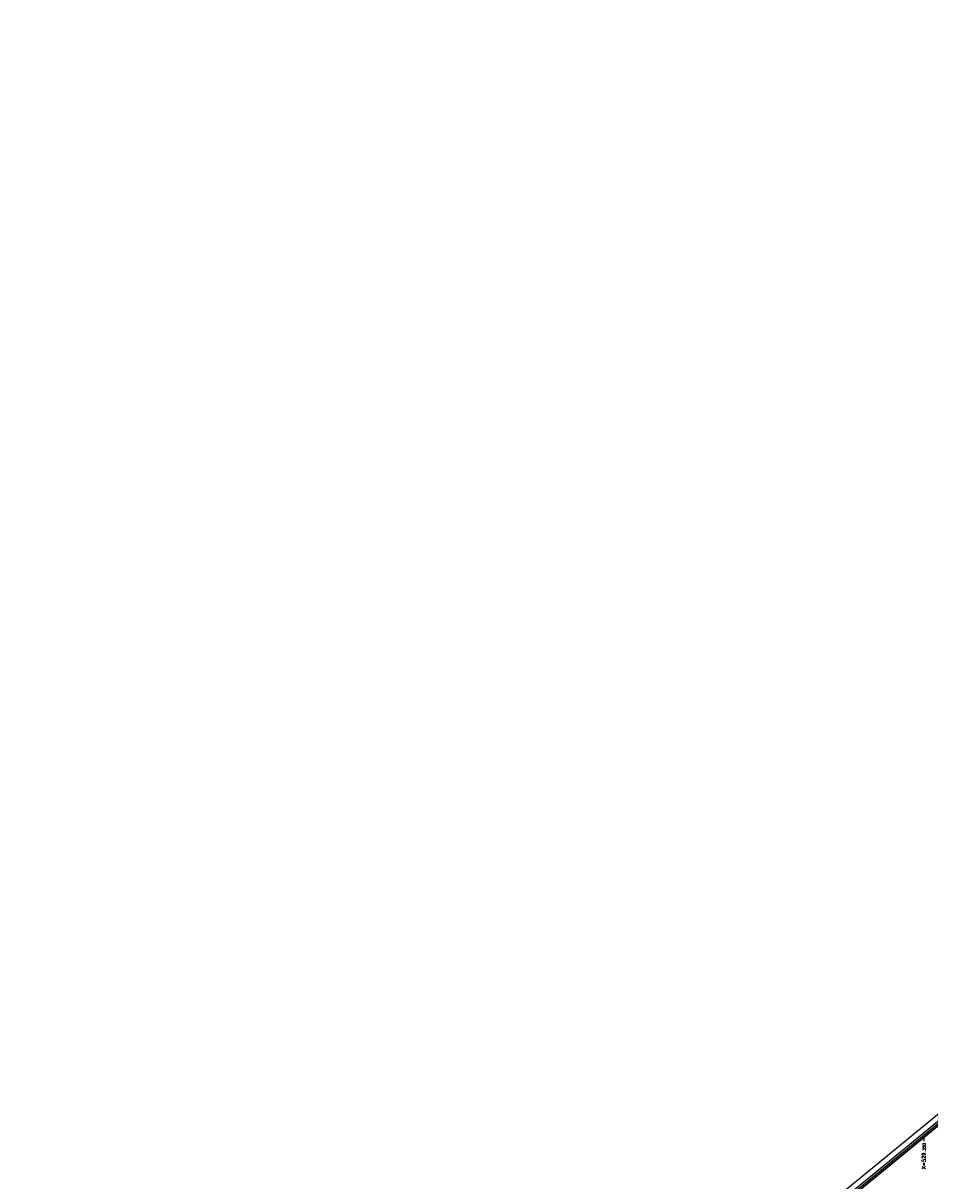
# Model space of a CAD drawing. Header units: feet. Extents: x 529188 to 529675, y 139816 to 140273.
# Tile 22 of 118: x 529228 to 529351, y 140116 to 140273. Entities that reach past the tile are written whole.
import ezdxf
from ezdxf.enums import TextEntityAlignment as Align

# ---------------------------------------------------------------- set-up
doc = ezdxf.new("R2010")
doc.units = ezdxf.units.FT
doc.header["$LTSCALE"] = 2
doc.header["$MEASUREMENT"] = 0
for name, color, linetype in [('cadre250', 7, 'CONTINUOUS'), ('CARROYAGE', 7, 'CONTINUOUS'), ('CARROYAGE LAMBERT', 7, 'CONTINUOUS')]:
    doc.layers.add(name, color=color, linetype=linetype)
doc.styles.get("Standard").update_dxf_attribs({"font": 'ROMANS.SHX'})

msp = doc.modelspace()

# ---------------------------------------------------------------- linework, layer by layer
at = {"layer": 'cadre250', "flags": 128}
for points in [[(529227.59, 140022.76), (529532.84, 140272.88), (529675.45, 140098.84), (529330.55, 139816.24), (529234.37, 139933.62)], [(529228.06, 140022.18), (529532.74, 140271.82), (529674.39, 140098.94), (529330.66, 139817.29), (529234.95, 139934.09)], [(529228.22, 140021.98), (529532.7, 140271.47), (529674.04, 140098.98), (529330.69, 139817.64), (529235.15, 139934.25)], [(529228.38, 140021.79), (529532.67, 140271.12), (529673.69, 140099.01), (529330.73, 139818), (529235.34, 139934.41)]]:
    msp.add_lwpolyline(points, dxfattribs=at)
at = {"layer": 'CARROYAGE'}
msp.add_line((529350, 140121.44), (529350, 140120.94), dxfattribs=at)
at = {"layer": 'CARROYAGE LAMBERT', "flags": 128}
msp.add_lwpolyline([(529369.4, 139849.69), (529673.69, 140099.01), (529532.67, 140271.12), (529228.38, 140021.79)], close=True, dxfattribs=at)
at = {"layer": 'CARROYAGE LAMBERT'}
msp.add_lwpolyline([(529369.4, 139849.69), (529673.69, 140099.01), (529532.67, 140271.12), (529228.38, 140021.79)], close=True, dxfattribs=at)

# ---------------------------------------------------------------- texts
for s, height, p in [('X=529.', 0.5, (529350.25, 140119.61)), ('350', 0.4, (529350.25, 140120.69))]:
    msp.add_text(s, height=height, rotation=90, dxfattribs=at).set_placement(p, align=Align.RIGHT)

doc.saveas('drawing.dxf')
